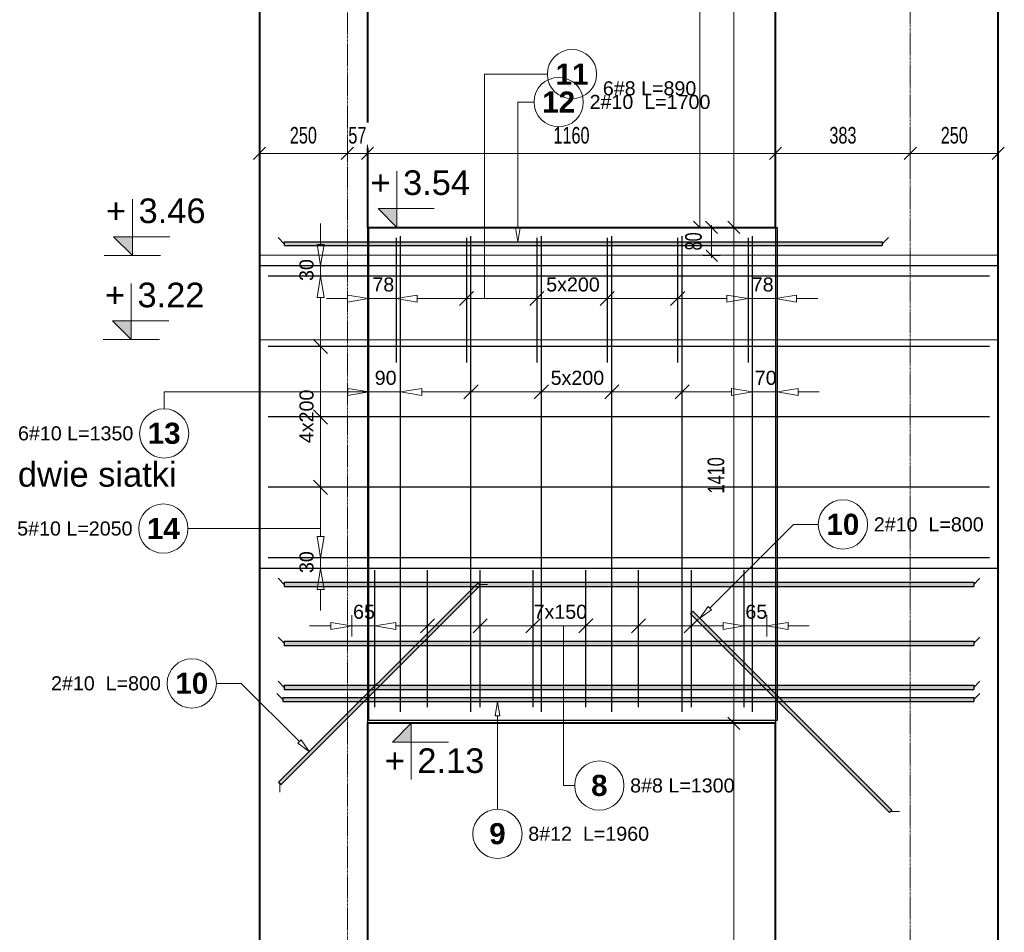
# Model space of a CAD drawing. Extents: x -1474 to 455485, y -109057 to 75879.
# Tile 5 of 22: x 409338 to 412136, y -89277 to -86683. Entities that reach past the tile are written whole.
import ezdxf
from ezdxf.enums import TextEntityAlignment as Align

# ---------------------------------------------------------------- set-up
doc = ezdxf.new("R2010")
doc.units = 0
doc.header["$LTSCALE"] = 10
doc.header["$MEASUREMENT"] = 0
doc.linetypes.add('HIDDEN', pattern=[0.375, 0.25, -0.125])
for name, color, linetype in [('AutoCAD_Structural_Detailing_rozkład powierzchniowy - pręty - dół', 7, 'Continuous'), ('RCAD_kształt pręta', 7, 'Continuous'), ('RCAD_opis kształtu pręta', 7, 'Continuous'), ('RCAD_opis rozkładu', 7, 'Continuous'), ('RCAD_rozkład pręta', 7, 'Continuous'), ('RCAD_symbole graficzne', 7, 'Continuous')]:
    doc.layers.add(name, color=color, linetype=linetype)
for name, color, linetype, lineweight in [('P-Linia1', 3, 'Continuous', 40), ('P-Opis', 1, 'Continuous', 18), ('P-Opis nadproża systemowe', 11, 'Continuous', 9), ('P-Wymiar', 254, 'Continuous', 9)]:
    doc.layers.add(name, color=color, linetype=linetype, lineweight=lineweight)
doc.layers.add('RCAD_kontur płyty', color=163, linetype='Continuous', plot=False)
doc.styles.add('_Fd Opis', font='arial.ttf')
doc.styles.add('ROMANS', font='arial.ttf', dxfattribs={"width": 0.7})
doc.styles.add('style1', font='arial.ttf')
doc.styles.add('style3', font='arialbd.ttf')
doc.dimstyles.new('A25', dxfattribs={"dimscale": 27, "dimtxt": 1.75, "dimasz": 0.05, "dimexe": 0, "dimexo": 0, "dimgap": 1, "dimtad": 1, "dimdec": 4, "dimrnd": 1, "dimdsep": 46, "dimtxsty": 'ROMANS', "dimblk": '[[[[[[[[', "dimcen": 2, "dimdle": 2, "dimse1": 1, "dimse2": 1, "dimclrd": 256, "dimclrt": 1, "dimadec": 0, "dimazin": 0, "dimtfac": 1, "dimtdec": 4, "dimtix": 1, "dimtmove": 2, "dimatfit": 3, "dimldrblk": '[[[[[[[[', "dimfxl": 0, "dimtvp": 0.6, "dimtolj": 1, "dimlwd": -1, "dimarcsym": 0})

# ---------------------------------------------------------------- blocks, each defined once
blk = doc.blocks.new('[[[[[[[[')
at = {"layer": 'P-Wymiar'}
for p, q in [((-12.7, -12.7), (12.7, 12.7)), ((0, 0), (-4.6, 0)), ((0, 18), (0, -18))]:
    blk.add_line(p, q, dxfattribs=at)
blk = doc.blocks.new('*D190')
at = {"layer": 'Defpoints', "color": 0, "transparency": 16777216}
for p in [(411277.2, -88682.9), (411368.1, -88682.9), (411277.2, -90872.9)]:
    blk.add_point(p, dxfattribs=at)
at = {"layer": 'P-Wymiar', "transparency": 16777216}
blk.add_line((411368.1, -90871.6), (411368.1, -88684.3), dxfattribs=at)
at = {"layer": 'P-Wymiar', "transparency": 16777216, "xscale": 1.35, "yscale": 1.35, "zscale": 1.35}
for p, rotation in [((411368.1, -88682.9), 90), ((411368.1, -90872.9), 270)]:
    blk.add_blockref('[[[[[[[[', p, dxfattribs=dict(at, rotation=rotation))
at = {"layer": 'P-Wymiar', "color": 1, "transparency": 16777216, "insert": (411317, -89777.9), "char_height": 47.25, "attachment_point": 5, "rotation": 90, "style": 'ROMANS', "bg_fill": 3, "box_fill_scale": 1.25, "bg_fill_color": 256, "bg_fill_true_color": 13158600, "bg_fill_transparency": 0}
blk.add_mtext('\\A1;2190', dxfattribs=at)
blk = doc.blocks.new('*D191')
at = {"layer": 'Defpoints', "color": 0, "transparency": 16777216}
for p in [(411368.1, -87272.9), (411368.1, -87272.9), (411277.2, -88682.9)]:
    blk.add_point(p, dxfattribs=at)
at = {"layer": 'P-Wymiar', "transparency": 16777216}
blk.add_line((411368.1, -88681.6), (411368.1, -87274.3), dxfattribs=at)
at = {"layer": 'P-Wymiar', "transparency": 16777216, "xscale": 1.35, "yscale": 1.35, "zscale": 1.35}
for p, rotation in [((411368.1, -87272.9), 90), ((411368.1, -88682.9), 270)]:
    blk.add_blockref('[[[[[[[[', p, dxfattribs=dict(at, rotation=rotation))
at = {"layer": 'P-Wymiar', "color": 1, "transparency": 16777216, "insert": (411317, -87977.9), "char_height": 47.25, "attachment_point": 5, "rotation": 90, "style": 'ROMANS', "bg_fill": 3, "box_fill_scale": 1.25, "bg_fill_color": 256, "bg_fill_true_color": 13158600, "bg_fill_transparency": 0}
blk.add_mtext('\\A1;1410', dxfattribs=at)
blk = doc.blocks.new('*D192')
at = {"layer": 'Defpoints', "color": 0, "transparency": 16777216}
for p in [(411368.1, -85082.9), (411368.1, -85082.9), (411368.1, -87272.9)]:
    blk.add_point(p, dxfattribs=at)
at = {"layer": 'P-Wymiar', "transparency": 16777216}
blk.add_line((411368.1, -87271.6), (411368.1, -85084.3), dxfattribs=at)
at = {"layer": 'P-Wymiar', "transparency": 16777216, "xscale": 1.35, "yscale": 1.35, "zscale": 1.35}
for p, rotation in [((411368.1, -85082.9), 90), ((411368.1, -87272.9), 270)]:
    blk.add_blockref('[[[[[[[[', p, dxfattribs=dict(at, rotation=rotation))
at = {"layer": 'P-Wymiar', "color": 1, "transparency": 16777216, "insert": (411317, -86177.9), "char_height": 47.25, "attachment_point": 5, "rotation": 90, "style": 'ROMANS', "bg_fill": 3, "box_fill_scale": 1.25, "bg_fill_color": 256, "bg_fill_true_color": 13158600, "bg_fill_transparency": 0}
blk.add_mtext('\\A1;2190', dxfattribs=at)
blk = doc.blocks.new('*D201')
at = {"layer": 'Defpoints', "color": 0, "transparency": 16777216}
for p in [(411270.7, -85082.9), (411270.7, -87272.9), (411270.7, -87272.9)]:
    blk.add_point(p, dxfattribs=at)
at = {"layer": 'P-Wymiar', "transparency": 16777216}
blk.add_line((411270.7, -85084.3), (411270.7, -87271.6), dxfattribs=at)
at = {"layer": 'P-Wymiar', "transparency": 16777216, "xscale": 1.35, "yscale": 1.35, "zscale": 1.35}
for p, rotation in [((411270.7, -85082.9), 90), ((411270.7, -87272.9), 270)]:
    blk.add_blockref('[[[[[[[[', p, dxfattribs=dict(at, rotation=rotation))
at = {"layer": 'P-Wymiar', "color": 1, "transparency": 16777216, "insert": (411219.5, -86177.9), "char_height": 47.25, "attachment_point": 5, "rotation": 90, "style": 'ROMANS', "bg_fill": 3, "box_fill_scale": 1.25, "bg_fill_color": 256, "bg_fill_true_color": 13158600, "bg_fill_transparency": 0}
blk.add_mtext('\\A1;2190', dxfattribs=at)
blk = doc.blocks.new('*D202')
at = {"layer": 'Defpoints', "color": 0, "transparency": 16777216}
blk.add_point((411304.3, -87352.9), dxfattribs=at)
at = {"layer": 'P-Wymiar', "transparency": 16777216}
for p, q in [((411304.3, -87271.6), (411304.3, -87270.2)), ((411304.3, -87272.9), (411304.3, -87352.9)), ((411304.3, -87354.3), (411304.3, -87355.6))]:
    blk.add_line(p, q, dxfattribs=at)
at = {"layer": 'P-Wymiar', "transparency": 16777216, "xscale": 1.35, "yscale": 1.35, "zscale": 1.35}
for p, rotation in [((411304.3, -87272.9), 270), ((411304.3, -87352.9), 90)]:
    blk.add_blockref('[[[[[[[[', p, dxfattribs=dict(at, rotation=rotation))
at = {"layer": 'P-Wymiar', "color": 1, "transparency": 16777216, "insert": (411253.2, -87312.9), "char_height": 47.25, "attachment_point": 5, "rotation": 90, "style": 'ROMANS', "bg_fill": 3, "box_fill_scale": 1.25, "bg_fill_color": 256, "bg_fill_true_color": 13158600, "bg_fill_transparency": 0}
blk.add_mtext('\\A1;80', dxfattribs=at)
at = {"layer": 'Defpoints', "color": 0, "transparency": 16777216}
for p in [(411280, -87272.9), (411223.8, -87352.9)]:
    blk.add_point(p, dxfattribs=at)
blk = doc.blocks.new('*D215')
at = {"layer": 'Defpoints', "color": 0, "transparency": 16777216}
blk.add_point((410326.2, -87062.5), dxfattribs=at)
at = {"layer": 'P-Wymiar', "transparency": 16777216}
for p, q in [((410267.9, -87062.5), (410266.5, -87062.5)), ((410269.2, -87062.5), (410326.2, -87062.5)), ((410327.6, -87062.5), (410328.9, -87062.5))]:
    blk.add_line(p, q, dxfattribs=at)
at = {"layer": 'P-Wymiar', "transparency": 16777216, "xscale": 1.35, "yscale": 1.35, "zscale": 1.35}
blk.add_blockref('[[[[[[[[', (410269.2, -87062.5), dxfattribs=at)
at = {"layer": 'P-Wymiar', "transparency": 16777216, "xscale": 1.35, "yscale": 1.35, "zscale": 1.35, "rotation": 180}
blk.add_blockref('[[[[[[[[', (410326.2, -87062.5), dxfattribs=at)
at = {"layer": 'P-Wymiar', "color": 1, "transparency": 16777216, "insert": (410297.7, -87011.5), "char_height": 47.25, "attachment_point": 5, "style": 'ROMANS', "bg_fill": 3, "box_fill_scale": 1.25, "bg_fill_color": 256, "bg_fill_true_color": 13158600, "bg_fill_transparency": 0}
blk.add_mtext('\\A1;57', dxfattribs=at)
at = {"layer": 'Defpoints', "color": 0, "transparency": 16777216}
for p in [(410269.2, -87006.2), (410326.2, -87006.2)]:
    blk.add_point(p, dxfattribs=at)
blk = doc.blocks.new('*D216')
at = {"layer": 'Defpoints', "color": 0, "transparency": 16777216}
for p in [(410326.2, -87006.2), (411486.2, -87062.5), (411486.2, -87062.5)]:
    blk.add_point(p, dxfattribs=at)
at = {"layer": 'P-Wymiar', "transparency": 16777216}
blk.add_line((410327.6, -87062.5), (411484.9, -87062.5), dxfattribs=at)
at = {"layer": 'P-Wymiar', "transparency": 16777216, "xscale": 1.35, "yscale": 1.35, "zscale": 1.35, "rotation": 180}
blk.add_blockref('[[[[[[[[', (410326.2, -87062.5), dxfattribs=at)
at = {"layer": 'P-Wymiar', "transparency": 16777216, "xscale": 1.35, "yscale": 1.35, "zscale": 1.35}
blk.add_blockref('[[[[[[[[', (411486.2, -87062.5), dxfattribs=at)
at = {"layer": 'P-Wymiar', "color": 1, "transparency": 16777216, "insert": (410906.2, -87011.4), "char_height": 47.25, "attachment_point": 5, "style": 'ROMANS', "bg_fill": 3, "box_fill_scale": 1.25, "bg_fill_color": 256, "bg_fill_true_color": 13158600, "bg_fill_transparency": 0}
blk.add_mtext('\\A1;1160', dxfattribs=at)
blk = doc.blocks.new('*D217')
at = {"layer": 'Defpoints', "color": 0, "transparency": 16777216}
for p in [(411486.2, -87062.5), (411869.3, -87062.5), (411869.3, -87062.5)]:
    blk.add_point(p, dxfattribs=at)
at = {"layer": 'P-Wymiar', "transparency": 16777216}
blk.add_line((411487.6, -87062.5), (411868, -87062.5), dxfattribs=at)
at = {"layer": 'P-Wymiar', "transparency": 16777216, "xscale": 1.35, "yscale": 1.35, "zscale": 1.35, "rotation": 180}
blk.add_blockref('[[[[[[[[', (411486.2, -87062.5), dxfattribs=at)
at = {"layer": 'P-Wymiar', "transparency": 16777216, "xscale": 1.35, "yscale": 1.35, "zscale": 1.35}
blk.add_blockref('[[[[[[[[', (411869.3, -87062.5), dxfattribs=at)
at = {"layer": 'P-Wymiar', "color": 1, "transparency": 16777216, "insert": (411677.8, -87011.4), "char_height": 47.25, "attachment_point": 5, "style": 'ROMANS', "bg_fill": 3, "box_fill_scale": 1.25, "bg_fill_color": 256, "bg_fill_true_color": 13158600, "bg_fill_transparency": 0}
blk.add_mtext('\\A1;383', dxfattribs=at)
blk = doc.blocks.new('*D218')
at = {"layer": 'Defpoints', "color": 0, "transparency": 16777216}
for p in [(411869.3, -87062.5), (412119.3, -87062.5), (412119.3, -87062.5)]:
    blk.add_point(p, dxfattribs=at)
at = {"layer": 'P-Wymiar', "transparency": 16777216}
blk.add_line((411870.7, -87062.5), (412118, -87062.5), dxfattribs=at)
at = {"layer": 'P-Wymiar', "transparency": 16777216, "xscale": 1.35, "yscale": 1.35, "zscale": 1.35, "rotation": 180}
blk.add_blockref('[[[[[[[[', (411869.3, -87062.5), dxfattribs=at)
at = {"layer": 'P-Wymiar', "transparency": 16777216, "xscale": 1.35, "yscale": 1.35, "zscale": 1.35}
blk.add_blockref('[[[[[[[[', (412119.3, -87062.5), dxfattribs=at)
at = {"layer": 'P-Wymiar', "color": 1, "transparency": 16777216, "insert": (411994.3, -87011.4), "char_height": 47.25, "attachment_point": 5, "style": 'ROMANS', "bg_fill": 3, "box_fill_scale": 1.25, "bg_fill_color": 256, "bg_fill_true_color": 13158600, "bg_fill_transparency": 0}
blk.add_mtext('\\A1;250', dxfattribs=at)
blk = doc.blocks.new('*D219')
at = {"layer": 'Defpoints', "color": 0, "transparency": 16777216}
for p in [(410019.2, -86866.3), (410269.2, -86866.3), (410269.2, -87062.5)]:
    blk.add_point(p, dxfattribs=at)
at = {"layer": 'P-Wymiar', "transparency": 16777216}
blk.add_line((410020.6, -87062.5), (410267.9, -87062.5), dxfattribs=at)
at = {"layer": 'P-Wymiar', "transparency": 16777216, "xscale": 1.35, "yscale": 1.35, "zscale": 1.35, "rotation": 180}
blk.add_blockref('[[[[[[[[', (410019.2, -87062.5), dxfattribs=at)
at = {"layer": 'P-Wymiar', "transparency": 16777216, "xscale": 1.35, "yscale": 1.35, "zscale": 1.35}
blk.add_blockref('[[[[[[[[', (410269.2, -87062.5), dxfattribs=at)
at = {"layer": 'P-Wymiar', "color": 1, "transparency": 16777216, "insert": (410144.2, -87011.4), "char_height": 47.25, "attachment_point": 5, "style": 'ROMANS', "bg_fill": 3, "box_fill_scale": 1.25, "bg_fill_color": 256, "bg_fill_true_color": 13158600, "bg_fill_transparency": 0}
blk.add_mtext('\\A1;250', dxfattribs=at)

msp = doc.modelspace()

# ---------------------------------------------------------------- hatches: boundary and pattern name
at = {"layer": 'RCAD_kształt pręta'}
msp.add_hatch(color=4, dxfattribs=at).paths.add_polyline_path([(410081.02787, -88857.24745), (410073.9568, -88850.17639), (410639.64223, -88284.49096), (410646.7133, -88291.56203)], flags=0)
at = {"layer": 'RCAD_symbole graficzne'}
for points in [[(410356.45609, -87219.59993), (410409.78942, -87272.93326), (410409.78942, -87219.59993)], [(409604.77019, -87299.59993), (409658.10352, -87352.93326), (409658.10352, -87299.59993)], [(409601.66679, -87538.84981), (409655.00013, -87592.18315), (409655.00013, -87538.84981)], [(410397.18099, -88736.2666), (410450.51432, -88682.93326), (410450.51432, -88736.2666)]]:
    msp.add_hatch(color=1, dxfattribs=at).paths.add_polyline_path(points, flags=0)

# ---------------------------------------------------------------- linework, layer by layer
for points in [[(410019.24875, -79542.93326), (410019.24875, -91012.93326)], [(412119.30414, -79542.93326), (412119.30414, -91012.93326)], [(410326.24885, -81482.93326), (410326.24885, -91012.93326)], [(411486.24885, -81482.93326), (411486.24885, -91012.93326)]]:
    msp.add_lwpolyline(points)
at = {"layer": 'AutoCAD_Structural_Detailing_rozkład powierzchniowy - pręty - dół', "color": 0, "lineweight": 30}
for p, q in [((410420.6308, -88650.25455), (410420.6308, -87298.37621)), ((410620.6308, -88650.25455), (410620.6308, -87298.37621)), ((410820.6308, -88650.25455), (410820.6308, -87298.37621)), ((411020.6308, -88650.25455), (411020.6308, -87298.37621)), ((411420.6308, -88650.25455), (411420.6308, -87298.37621))]:
    msp.add_line(p, q, dxfattribs=at)
at = {"layer": 'P-Linia1'}
msp.add_lwpolyline([(412119.30414, -91012.93326), (412119.30414, -79542.93326), (410019.24875, -79542.93326), (410019.24875, -91012.93326)], dxfattribs=at)
for points in [[(410326.24885, -87272.93326), (411486.24885, -87272.93326), (411486.24885, -85082.93326), (410326.24885, -85082.93326)], [(410326.24885, -90872.93326), (411486.24885, -90872.93326), (411486.24885, -88682.93326), (410326.24885, -88682.93326)]]:
    msp.add_lwpolyline(points, close=True, dxfattribs=at)
at = {"layer": 'RCAD_kontur płyty', "color": 0}
for p, q in [((410330.6308, -88675.25455), (410330.6308, -87273.37621)), ((411490.6308, -87273.37621), (411490.6308, -88675.25455)), ((410019.24875, -88242.32769), (410019.24875, -87381.64991)), ((412119.30414, -87381.64991), (412119.30414, -88242.32769))]:
    msp.add_line(p, q, dxfattribs=at)
at = {"layer": 'RCAD_kształt pręta', "color": 2, "lineweight": 5}
for p, q in [((410090.11119, -87319.54257), (410072.61119, -87302.04257)), ((411789.54997, -87319.54257), (411807.04997, -87302.04257)), ((410090.11119, -88287.98443), (410072.61119, -88270.48443)), ((410643.17776, -88288.02649), (410667.9265, -88288.02649)), ((412049.72718, -88287.98443), (412067.22718, -88270.48443)), ((411247.8487, -88367.66365), (411247.8487, -88342.91491)), ((410090.11119, -88455.26382), (410072.61119, -88437.76382)), ((412049.72718, -88455.26382), (412067.22718, -88437.76382)), ((410090.11119, -88580.84399), (410072.61119, -88563.34399)), ((412049.72718, -88580.84399), (412067.22718, -88563.34399)), ((410085.98992, -88615.2443), (410068.48992, -88597.7443)), ((412049.72718, -88615.2443), (412067.22718, -88597.7443)), ((410077.49234, -88853.71192), (410077.49234, -88878.46066)), ((411813.53412, -88933.34907), (411838.28286, -88933.34907))]:
    msp.add_line(p, q, dxfattribs=at)
at = {"layer": 'RCAD_kształt pręta', "color": 4}
for p, q in [((410090.11119, -87314.54257), (410090.11119, -87324.54257)), ((411789.54997, -87314.54257), (411789.54997, -87324.54257)), ((410073.9568, -88850.17639), (410639.64223, -88284.49096)), ((410081.02787, -88857.24745), (410646.7133, -88291.56203)), ((410090.11119, -88281.98443), (410090.11119, -88293.98443)), ((410639.64223, -88284.49096), (410646.7133, -88291.56203)), ((412049.72718, -88281.98443), (412049.72718, -88293.98443)), ((411244.31316, -88371.19918), (411251.38423, -88364.12811)), ((410090.11119, -88449.26382), (410090.11119, -88461.26382)), ((412049.72718, -88449.26382), (412049.72718, -88461.26382)), ((410090.11119, -88574.84399), (410090.11119, -88586.84399)), ((412049.72718, -88574.84399), (412049.72718, -88586.84399)), ((410085.98992, -88609.2443), (410085.98992, -88621.2443)), ((412049.72718, -88609.2443), (412049.72718, -88621.2443)), ((410073.9568, -88850.17639), (410081.02787, -88857.24745)), ((411809.99859, -88936.8846), (411817.06966, -88929.81354))]:
    msp.add_line(p, q, dxfattribs=at)
at = {"layer": 'RCAD_opis kształtu pręta', "color": 8, "lineweight": 0}
for p, q in [((410753.82275, -86916.63266), (410799.86656, -86916.63266)), ((410753.82275, -87314.54257), (410747.15608, -87274.54257)), ((410760.48942, -87274.54257), (410747.15608, -87274.54257)), ((410760.48942, -87274.54257), (410753.82275, -87314.54257)), ((411537.12687, -88117.54545), (411607.7193, -88117.54545)), ((409967.68168, -88569.44815), (409897.08926, -88569.44815)), ((409967.68168, -88569.44815), (410132.89909, -88734.66556)), ((410689.2257, -88661.2443), (410695.89237, -88621.2443)), ((410695.89237, -88621.2443), (410702.55903, -88661.2443)), ((410689.2257, -88661.2443), (410702.55903, -88661.2443)), ((410695.89237, -88911.3902), (410695.89237, -88661.2443)), ((410137.61314, -88729.95151), (410128.18505, -88739.3796)), ((410161.18336, -88762.94983), (410128.18505, -88739.3796)), ((410137.61314, -88729.95151), (410161.18336, -88762.94983)), ((410695.89237, -88911.3902), (410695.89237, -88927.03689))]:
    msp.add_line(p, q, dxfattribs=at)
for centre in [(411677.7193, -88117.54545), (409827.08926, -88569.44815), (410695.89237, -88997.03689)]:
    msp.add_circle(centre, 70, dxfattribs=at)
at = {"layer": 'RCAD_opis rozkładu', "color": 8, "lineweight": 0}
for p, q in [((410659.31441, -86837.27931), (410837.7325, -86837.27931)), ((410193.15582, -87261.64991), (410193.15582, -87321.64991)), ((410193.15582, -87381.64991), (410183.15582, -87321.64991)), ((410203.15582, -87321.64991), (410183.15582, -87321.64991)), ((410203.15582, -87321.64991), (410193.15582, -87381.64991)), ((410223.15582, -87381.64991), (410163.15582, -87381.64991)), ((410193.15582, -87411.9888), (410193.15582, -87381.64991)), ((410223.15582, -87411.9888), (410163.15582, -87411.9888)), ((410183.15582, -87471.9888), (410193.15582, -87411.9888)), ((410193.15582, -87411.9888), (410203.15582, -87471.9888)), ((410329.78942, -87445.35146), (410329.78942, -87505.35146)), ((410408.01912, -87505.35146), (410408.01912, -87445.35146)), ((411408.01912, -87505.35146), (411408.01912, -87445.35146)), ((411486.24885, -87445.35146), (411486.24885, -87505.35146)), ((410183.15582, -87471.9888), (410203.15582, -87471.9888)), ((410193.15582, -87611.9888), (410193.15582, -87471.9888)), ((410209.78942, -87475.35146), (410269.78942, -87475.35146)), ((410269.78942, -87465.35146), (410329.78942, -87475.35146)), ((410269.78942, -87465.35146), (410269.78942, -87485.35146)), ((410329.78942, -87475.35146), (410269.78942, -87485.35146)), ((410408.01912, -87475.35146), (410329.78942, -87475.35146)), ((410408.01912, -87475.35146), (410468.01912, -87465.35146)), ((410468.01912, -87485.35146), (410408.01912, -87475.35146)), ((410468.01912, -87485.35146), (410468.01912, -87465.35146)), ((410608.01912, -87475.35146), (410468.01912, -87475.35146)), ((410628.01912, -87455.35146), (410588.01912, -87495.35146)), ((410608.01912, -87495.35146), (410608.01912, -87455.35146)), ((410808.01912, -87475.35146), (410608.01912, -87475.35146)), ((410828.01912, -87455.35146), (410788.01912, -87495.35146)), ((410808.01912, -87495.35146), (410808.01912, -87455.35146)), ((410908.01912, -87475.35146), (410808.01912, -87475.35146)), ((410908.01912, -87475.35146), (411008.01912, -87475.35146)), ((410988.01912, -87495.35146), (411028.01912, -87455.35146)), ((411008.01912, -87495.35146), (411008.01912, -87455.35146)), ((411008.01912, -87475.35146), (411208.01912, -87475.35146)), ((411188.01912, -87495.35146), (411228.01912, -87455.35146)), ((411208.01912, -87495.35146), (411208.01912, -87455.35146)), ((411408.01912, -87475.35146), (411486.24885, -87475.35146)), ((411486.24885, -87475.35146), (411546.24885, -87465.35146)), ((411546.24885, -87485.35146), (411486.24885, -87475.35146)), ((411546.24885, -87485.35146), (411546.24885, -87465.35146)), ((411606.24885, -87475.35146), (411546.24885, -87475.35146)), ((410213.15582, -87631.9888), (410173.15582, -87591.9888)), ((410213.15582, -87611.9888), (410173.15582, -87611.9888)), ((410193.15582, -87711.9888), (410193.15582, -87611.9888)), ((410193.15582, -87711.9888), (410193.15582, -87811.9888)), ((410270.6308, -87730.81829), (410330.6308, -87740.81829)), ((410270.6308, -87730.81829), (410270.6308, -87750.81829)), ((410330.6308, -87710.81829), (410330.6308, -87770.81829)), ((410420.6308, -87770.81829), (410420.6308, -87710.81829)), ((410420.6308, -87740.81829), (410480.6308, -87730.81829)), ((410480.6308, -87750.81829), (410480.6308, -87730.81829)), ((410640.6308, -87720.81829), (410600.6308, -87760.81829)), ((410620.6308, -87760.81829), (410620.6308, -87720.81829)), ((410840.6308, -87720.81829), (410800.6308, -87760.81829)), ((410820.6308, -87760.81829), (410820.6308, -87720.81829)), ((411000.6308, -87760.81829), (411040.6308, -87720.81829)), ((411020.6308, -87760.81829), (411020.6308, -87720.81829)), ((411200.6308, -87760.81829), (411240.6308, -87720.81829)), ((411220.6308, -87760.81829), (411220.6308, -87720.81829)), ((411420.6308, -87770.81829), (411420.6308, -87710.81829)), ((411490.6308, -87710.81829), (411490.6308, -87770.81829)), ((411490.6308, -87740.81829), (411550.6308, -87730.81829)), ((411550.6308, -87750.81829), (411550.6308, -87730.81829)), ((409748.55405, -87740.81829), (410330.6308, -87740.81829)), ((409748.55405, -87740.81829), (409748.55405, -87788.76468)), ((410210.6308, -87740.81829), (410270.6308, -87740.81829)), ((410330.6308, -87740.81829), (410270.6308, -87750.81829)), ((410420.6308, -87740.81829), (410330.6308, -87740.81829)), ((410480.6308, -87750.81829), (410420.6308, -87740.81829)), ((410620.6308, -87740.81829), (410480.6308, -87740.81829)), ((410820.6308, -87740.81829), (410620.6308, -87740.81829)), ((410920.6308, -87740.81829), (410820.6308, -87740.81829)), ((410920.6308, -87740.81829), (411020.6308, -87740.81829)), ((411020.6308, -87740.81829), (411220.6308, -87740.81829)), ((411420.6308, -87740.81829), (411490.6308, -87740.81829)), ((411550.6308, -87750.81829), (411490.6308, -87740.81829)), ((411610.6308, -87740.81829), (411550.6308, -87740.81829)), ((410173.15582, -87791.9888), (410213.15582, -87831.9888)), ((410213.15582, -87811.9888), (410173.15582, -87811.9888)), ((410193.15582, -87811.9888), (410193.15582, -88011.9888)), ((410173.15582, -87991.9888), (410213.15582, -88031.9888)), ((410213.15582, -88011.9888), (410173.15582, -88011.9888)), ((410193.15582, -88011.9888), (410193.15582, -88151.9888)), ((410154.49407, -88129.33175), (409816.19796, -88129.33175)), ((410154.49407, -88129.33175), (410193.15582, -88129.33175)), ((410193.15582, -88211.9888), (410183.15582, -88151.9888)), ((410203.15582, -88151.9888), (410183.15582, -88151.9888)), ((410203.15582, -88151.9888), (410193.15582, -88211.9888)), ((410223.15582, -88211.9888), (410163.15582, -88211.9888)), ((410193.15582, -88211.9888), (410193.15582, -88242.32769)), ((410223.15582, -88242.32769), (410163.15582, -88242.32769)), ((410183.15582, -88302.32769), (410193.15582, -88242.32769)), ((410193.15582, -88242.32769), (410203.15582, -88302.32769)), ((410183.15582, -88302.32769), (410203.15582, -88302.32769)), ((410193.15582, -88362.32769), (410193.15582, -88302.32769)), ((410281.97638, -88435.84238), (410281.97638, -88375.84238)), ((410346.97638, -88435.84238), (410346.97638, -88375.84238)), ((411461.97638, -88435.84238), (411461.97638, -88375.84238)), ((410161.97638, -88405.84238), (410221.97638, -88405.84238)), ((410221.97638, -88395.84238), (410281.97638, -88405.84238)), ((410221.97638, -88395.84238), (410221.97638, -88415.84238)), ((410281.97638, -88405.84238), (410221.97638, -88415.84238)), ((410346.97638, -88405.84238), (410281.97638, -88405.84238)), ((410346.97638, -88405.84238), (410406.97638, -88395.84238)), ((410406.97638, -88415.84238), (410346.97638, -88405.84238)), ((410406.97638, -88415.84238), (410406.97638, -88395.84238)), ((410496.97638, -88405.84238), (410406.97638, -88405.84238)), ((410516.97638, -88385.84238), (410476.97638, -88425.84238)), ((410496.97638, -88425.84238), (410496.97638, -88385.84238)), ((410646.97638, -88405.84238), (410496.97638, -88405.84238)), ((410666.97638, -88385.84238), (410626.97638, -88425.84238)), ((410646.97638, -88425.84238), (410646.97638, -88385.84238)), ((410796.97638, -88405.84238), (410646.97638, -88405.84238)), ((410816.97638, -88385.84238), (410776.97638, -88425.84238)), ((410796.97638, -88425.84238), (410796.97638, -88385.84238)), ((410871.97638, -88405.84238), (410796.97638, -88405.84238)), ((410871.97638, -88405.84238), (410946.97638, -88405.84238)), ((410883.61792, -88859.81267), (410883.61792, -88405.84238)), ((410926.97638, -88425.84238), (410966.97638, -88385.84238)), ((410946.97638, -88425.84238), (410946.97638, -88385.84238)), ((410946.97638, -88405.84238), (411096.97638, -88405.84238)), ((411076.97638, -88425.84238), (411116.97638, -88385.84238)), ((411096.97638, -88425.84238), (411096.97638, -88385.84238)), ((411096.97638, -88405.84238), (411246.97638, -88405.84238)), ((411246.97638, -88425.84238), (411246.97638, -88385.84238)), ((411461.97638, -88405.84238), (411521.97638, -88395.84238)), ((411521.97638, -88415.84238), (411461.97638, -88405.84238)), ((411521.97638, -88415.84238), (411521.97638, -88395.84238)), ((411581.97638, -88405.84238), (411521.97638, -88405.84238)), ((410883.61792, -88859.81267), (410915.45397, -88859.81267))]:
    msp.add_line(p, q, dxfattribs=at)
for centre in [(410907.7325, -86837.27931), (409748.55405, -87858.76468), (409746.19796, -88129.33175), (410985.45397, -88859.81267)]:
    msp.add_circle(centre, 70, dxfattribs=at)
at = {"layer": 'RCAD_rozkład pręta', "color": 7, "linetype": 'ByBlock', "lineweight": 30}
for p, q in [((410408.01912, -87302.93326), (410408.01912, -87657.55046)), ((410608.01912, -87302.93326), (410608.01912, -87657.55046)), ((410808.01912, -87302.93326), (410808.01912, -87657.55046)), ((411008.01912, -87302.93326), (411008.01912, -87657.55046)), ((411408.01912, -87302.93326), (411408.01912, -87657.55046)), ((410346.97638, -88636.55615), (410346.97638, -88247.90755)), ((410496.97638, -88636.55615), (410496.97638, -88247.90755)), ((410646.97638, -88636.55615), (410646.97638, -88247.90755)), ((410796.97638, -88636.55615), (410796.97638, -88247.90755)), ((410946.97638, -88636.55615), (410946.97638, -88247.90755)), ((411096.97638, -88636.55615), (411096.97638, -88247.90755)), ((411246.97638, -88636.55615), (411246.97638, -88247.90755))]:
    msp.add_line(p, q, dxfattribs=at)
at = {"layer": 'RCAD_symbole graficzne', "color": 1, "lineweight": 0}
for p, q in [((410409.78942, -87272.93326), (410409.78942, -87112.93326)), ((409658.10352, -87352.93326), (409658.10352, -87192.93326)), ((410516.45609, -87219.59993), (410356.45609, -87219.59993)), ((410356.45609, -87219.59993), (410409.78942, -87272.93326)), ((410489.78942, -87272.93326), (410329.78942, -87272.93326)), ((409764.77019, -87299.59993), (409604.77019, -87299.59993)), ((409604.77019, -87299.59993), (409658.10352, -87352.93326)), ((409738.10352, -87352.93326), (409578.10352, -87352.93326)), ((409655.00013, -87592.18315), (409655.00013, -87432.18315)), ((409761.66679, -87538.84981), (409601.66679, -87538.84981)), ((409601.66679, -87538.84981), (409655.00013, -87592.18315)), ((409735.00013, -87592.18315), (409575.00013, -87592.18315)), ((410530.51432, -88682.93326), (410370.51432, -88682.93326)), ((410397.18099, -88736.2666), (410450.51432, -88682.93326)), ((410450.51432, -88682.93326), (410450.51432, -88842.93326)), ((410557.18099, -88736.2666), (410397.18099, -88736.2666))]:
    msp.add_line(p, q, dxfattribs=at)

# ---------------------------------------------------------------- texts
at = {"layer": 'P-Opis', "insert": (409332.88471, -87975.69554), "char_height": 70, "attachment_point": 4, "style": '_Fd Opis'}
msp.add_mtext('dwie siatki', dxfattribs=at)
at = {"layer": 'RCAD_opis kształtu pręta', "color": 1, "attachment_point": 5}
for s, insert, char_height, style in [('12', (410869.86656, -86916.63266), 60, 'style3'), ('10', (411677.7193, -88117.54545), 60, 'style3'), ('2#10  L=800', (411921.71657, -88117.54545), 40, 'style1'), ('2#10  L=800', (409583.09199, -88569.44815), 40, 'style1'), ('10', (409827.08926, -88569.44815), 60, 'style3'), ('9', (410695.89237, -88997.03689), 60, 'style3'), ('8#12  L=1960', (410955.11474, -88997.03689), 40, 'style1')]:
    msp.add_mtext(s, dxfattribs=dict(at, insert=insert, char_height=char_height, style=style))
at = {"layer": 'RCAD_opis rozkładu', "color": 1, "char_height": 60, "attachment_point": 5, "style": 'style3'}
for s, insert in [('11', (410907.7325, -86837.27931)), ('13', (409748.55405, -87858.76468)), ('14', (409746.19796, -88129.33175)), ('8', (410985.45397, -88859.81267))]:
    msp.add_mtext(s, dxfattribs=dict(at, insert=insert))
at = {"layer": 'RCAD_opis rozkładu', "color": 2, "char_height": 40, "attachment_point": 7, "rotation": 90, "style": 'style1'}
for s, insert in [('30', (410173.59238, -87425.38689)), ('4x200', (410173.57874, -87886.42263)), ('30', (410173.59238, -88255.72578))]:
    msp.add_mtext(s, dxfattribs=dict(at, insert=insert))
at = {"layer": 'RCAD_opis rozkładu', "color": 2, "char_height": 40, "style": 'style1'}
for s, insert, attachment_point in [('78', (410340.37767, -87455.77438), 7), ('5x200', (410834.3902, -87455.77438), 7), ('78', (411418.60738, -87455.77438), 7), ('90', (410347.04963, -87721.24121), 7), ('5x200', (410847.00188, -87721.24121), 7), ('70', (411427.21334, -87721.24121), 7), ('6#10 L=1350', (409497.01244, -87858.76468), 5), ('5#10 L=2050', (409494.76549, -88129.33175), 5), ('65', (410285.56779, -88386.2653), 7), ('7x150', (410798.51117, -88386.2653), 7)]:
    msp.add_mtext(s, dxfattribs=dict(at, insert=insert, attachment_point=attachment_point))
at = {"layer": 'RCAD_symbole graficzne', "color": 2, "style": 'style1'}
for s, p in [('3.54 ', (410427.5672, -87201.82215)), ('3.46 ', (409675.8813, -87281.82215)), ('3.22 ', (409672.77791, -87521.07203))]:
    msp.add_text(s, height=70, dxfattribs=at).set_placement(p, align=Align.BOTTOM_LEFT)
for p in [(410392.01165, -87201.82215), (409640.32574, -87281.82215), (409637.22235, -87521.07203)]:
    msp.add_text('+', height=70, dxfattribs=at).set_placement(p, align=Align.BOTTOM_RIGHT)
msp.add_text('+', height=70, dxfattribs=at).set_placement((410432.73654, -88754.04438), align=Align.TOP_RIGHT)
msp.add_text('2.13 ', height=70, dxfattribs=at).set_placement((410468.2921, -88754.04438), align=Align.TOP_LEFT)

# ---------------------------------------------------------------- next in the draw order: dimensions: what is measured, and where the dimension line sits
at = {"layer": 'P-Wymiar'}
dim = msp.add_linear_dim(base=(410326.24885, -87062.53627), p1=(410269.24875, -87006.17872), p2=(410326.24885, -87006.17872), dimstyle='A25', override={"dimfxl": 160, "dimfxlon": 1, "dimtfill": 1}, dxfattribs=at)
dim.commit()
dim.dimension.update_dxf_attribs({"geometry": '*D215', "text_midpoint": (410297.7488, -87011.50838)})
dim = msp.add_linear_dim(base=(411368.12551, -88682.93326), p1=(411277.16593, -90872.93326), p2=(411277.16593, -88682.93326), angle=90, dimstyle='A25', override={"dimfxl": 160, "dimfxlon": 1, "dimtfill": 1}, dxfattribs=at)
dim.commit()
dim.dimension.update_dxf_attribs({"geometry": '*D190', "text_midpoint": (411317.00094, -89777.93326)})

# ---------------------------------------------------------------- next in the draw order: texts
at = {"layer": 'RCAD_opis rozkładu', "color": 2, "insert": (411221.37484, -88859.81267), "char_height": 40, "attachment_point": 5, "style": 'style1'}
msp.add_mtext('8#8 L=1300', dxfattribs=at)

# ---------------------------------------------------------------- next in the draw order: dimensions: what is measured, and where the dimension line sits
at = {"layer": 'P-Wymiar'}
dim = msp.add_linear_dim(base=(410269.24875, -87062.53627), p1=(410019.24875, -86866.33358), p2=(410269.24875, -86866.33358), dimstyle='A25', override={"dimfxl": 160, "dimfxlon": 1, "dimtfill": 1}, dxfattribs=at)
dim.commit()
dim.dimension.update_dxf_attribs({"geometry": '*D219', "text_midpoint": (410144.24875, -87011.41169)})
dim = msp.add_linear_dim(base=(411368.12551, -87272.93326), p1=(411277.16593, -88682.93326), p2=(411368.12551, -87272.93326), angle=90, dimstyle='A25', override={"dimfxl": 160, "dimfxlon": 1, "dimtfill": 1}, dxfattribs=at)
dim.commit()
dim.dimension.update_dxf_attribs({"geometry": '*D191', "text_midpoint": (411317.00094, -87977.93326)})

# ---------------------------------------------------------------- next in the draw order: hatches: boundary and pattern name
at = {"layer": 'RCAD_kształt pręta'}
for points in [[(410090.11119, -88293.98443), (410090.11119, -88281.98443), (412049.72718, -88281.98443), (412049.72718, -88293.98443)], [(411817.06966, -88929.81354), (411809.99859, -88936.8846), (411244.31316, -88371.19918), (411251.38423, -88364.12811)], [(410090.11119, -88461.26382), (410090.11119, -88449.26382), (412049.72718, -88449.26382), (412049.72718, -88461.26382)], [(410090.11119, -88586.84399), (410090.11119, -88574.84399), (412049.72718, -88574.84399), (412049.72718, -88586.84399)], [(410085.98992, -88621.2443), (410085.98992, -88609.2443), (412049.72718, -88609.2443), (412049.72718, -88621.2443)]]:
    msp.add_hatch(color=4, dxfattribs=at).paths.add_polyline_path(points, flags=0)

# ---------------------------------------------------------------- next in the draw order: linework, layer by layer
at = {"layer": 'AutoCAD_Structural_Detailing_rozkład powierzchniowy - pręty - dół', "color": 0, "lineweight": 30}
for p, q in [((412094.30414, -87411.9888), (410044.24875, -87411.9888)), ((412094.30414, -87611.9888), (410044.24875, -87611.9888)), ((412094.30414, -87811.9888), (410044.24875, -87811.9888)), ((412094.30414, -88011.9888), (410044.24875, -88011.9888)), ((412094.30414, -88211.9888), (410044.24875, -88211.9888))]:
    msp.add_line(p, q, dxfattribs=at)
at = {"layer": 'P-Opis nadproża systemowe'}
msp.add_lwpolyline([(410019.24875, -87592.43926), (412119.30414, -87592.43926)], dxfattribs=at)
at = {"layer": 'RCAD_kontur płyty', "color": 0}
for p, q in [((412119.30414, -88242.32769), (410019.24875, -88242.32769)), ((411490.6308, -88675.25455), (410330.6308, -88675.25455))]:
    msp.add_line(p, q, dxfattribs=at)
at = {"layer": 'RCAD_kształt pręta', "color": 4}
for p, q in [((410090.11119, -88281.98443), (412049.72718, -88281.98443)), ((410090.11119, -88293.98443), (412049.72718, -88293.98443)), ((411809.99859, -88936.8846), (411244.31316, -88371.19918)), ((411817.06966, -88929.81354), (411251.38423, -88364.12811)), ((410090.11119, -88449.26382), (412049.72718, -88449.26382)), ((410090.11119, -88461.26382), (412049.72718, -88461.26382)), ((410090.11119, -88574.84399), (412049.72718, -88574.84399)), ((410090.11119, -88586.84399), (412049.72718, -88586.84399)), ((410085.98992, -88609.2443), (412049.72718, -88609.2443)), ((410085.98992, -88621.2443), (412049.72718, -88621.2443))]:
    msp.add_line(p, q, dxfattribs=at)
at = {"layer": 'RCAD_opis kształtu pręta', "color": 8, "lineweight": 0}
for p, q in [((411537.12687, -88117.54545), (411299.24849, -88355.42383)), ((411270.96422, -88383.7081), (411294.53445, -88350.70978)), ((411303.96254, -88360.13787), (411270.96422, -88383.7081)), ((411303.96254, -88360.13787), (411294.53445, -88350.70978))]:
    msp.add_line(p, q, dxfattribs=at)
at = {"layer": 'RCAD_opis rozkładu', "color": 8, "lineweight": 0}
for p, q in [((411208.01912, -87475.35146), (411348.01912, -87475.35146)), ((411348.01912, -87465.35146), (411408.01912, -87475.35146)), ((411348.01912, -87465.35146), (411348.01912, -87485.35146)), ((411408.01912, -87475.35146), (411348.01912, -87485.35146)), ((411360.6308, -87730.81829), (411420.6308, -87740.81829)), ((411360.6308, -87730.81829), (411360.6308, -87750.81829)), ((411220.6308, -87740.81829), (411360.6308, -87740.81829)), ((411420.6308, -87740.81829), (411360.6308, -87750.81829)), ((411396.97638, -88435.84238), (411396.97638, -88375.84238)), ((411226.97638, -88425.84238), (411266.97638, -88385.84238)), ((411246.97638, -88405.84238), (411336.97638, -88405.84238)), ((411336.97638, -88395.84238), (411396.97638, -88405.84238)), ((411336.97638, -88395.84238), (411336.97638, -88415.84238)), ((411396.97638, -88405.84238), (411336.97638, -88415.84238)), ((411396.97638, -88405.84238), (411461.97638, -88405.84238))]:
    msp.add_line(p, q, dxfattribs=at)
at = {"layer": 'RCAD_rozkład pręta', "color": 7, "linetype": 'ByBlock', "lineweight": 30}
msp.add_line((411396.97638, -88636.55615), (411396.97638, -88247.90755), dxfattribs=at)

# ---------------------------------------------------------------- next in the draw order: texts
at = {"layer": 'RCAD_opis rozkładu', "color": 2, "insert": (411400.56779, -88386.2653), "char_height": 40, "attachment_point": 7, "style": 'style1'}
msp.add_mtext('65', dxfattribs=at)

# ---------------------------------------------------------------- next in the draw order: dimensions: what is measured, and where the dimension line sits
at = {"layer": 'P-Wymiar'}
dim = msp.add_linear_dim(base=(411368.12551, -85082.93326), p1=(411368.12551, -87272.93326), p2=(411368.12551, -85082.93326), angle=90, dimstyle='A25', override={"dimfxl": 160, "dimfxlon": 1, "dimtfill": 1}, dxfattribs=at)
dim.commit()
dim.dimension.update_dxf_attribs({"geometry": '*D192', "text_midpoint": (411317.00094, -86177.93326)})

# ---------------------------------------------------------------- next in the draw order: dimensions: what is measured, and where the dimension line sits
dim = msp.add_linear_dim(base=(411270.65145, -87272.93326), p1=(411270.65145, -85082.93326), p2=(411270.65145, -87272.93326), angle=90, dimstyle='A25', override={"dimfxl": 160, "dimfxlon": 1, "dimtfill": 1}, dxfattribs=at)
dim.commit()
dim.dimension.update_dxf_attribs({"geometry": '*D201', "text_midpoint": (411219.52687, -86177.93326)})

# ---------------------------------------------------------------- next in the draw order: texts
at = {"layer": 'RCAD_opis kształtu pręta', "color": 1, "insert": (411129.40271, -86916.63266), "char_height": 40, "attachment_point": 5, "style": 'style1'}
msp.add_mtext('2#10  L=1700', dxfattribs=at)
at = {"layer": 'RCAD_opis rozkładu', "color": 2, "insert": (411128.19634, -86877.96144), "char_height": 40, "attachment_point": 5, "style": 'style1'}
msp.add_mtext('6#8 L=890', dxfattribs=at)

# ---------------------------------------------------------------- next in the draw order: dimensions: what is measured, and where the dimension line sits
at = {"layer": 'P-Wymiar'}
dim = msp.add_linear_dim(base=(411486.24885, -87062.53627), p1=(410326.24885, -87006.17872), p2=(411486.24885, -87062.53627), dimstyle='A25', override={"dimfxl": 160, "dimfxlon": 1, "dimtfill": 1}, dxfattribs=at)
dim.commit()
dim.dimension.update_dxf_attribs({"geometry": '*D216', "text_midpoint": (410906.24885, -87011.41169)})
dim = msp.add_linear_dim(base=(411304.28527, -87352.93326), p1=(411279.98527, -87272.93326), p2=(411223.75663, -87352.93326), angle=90, dimstyle='A25', override={"dimfxl": 160, "dimfxlon": 1, "dimtfill": 1}, dxfattribs=at)
dim.commit()
dim.dimension.update_dxf_attribs({"geometry": '*D202', "text_midpoint": (411253.1607, -87312.93326)})

# ---------------------------------------------------------------- next in the draw order: hatches: boundary and pattern name
at = {"layer": 'RCAD_kształt pręta'}
msp.add_hatch(color=4, dxfattribs=at).paths.add_polyline_path([(410090.11119, -87324.54257), (410090.11119, -87314.54257), (411789.54997, -87314.54257), (411789.54997, -87324.54257)], flags=0)

# ---------------------------------------------------------------- next in the draw order: linework, layer by layer
at = {"layer": 'AutoCAD_Structural_Detailing_rozkład powierzchniowy - pręty - dół', "color": 0, "lineweight": 30}
msp.add_line((411220.6308, -88650.25455), (411220.6308, -87298.37621), dxfattribs=at)
at = {"layer": 'P-Opis nadproża systemowe'}
msp.add_lwpolyline([(410019.24875, -87351.9767), (412119.30414, -87351.9767)], dxfattribs=at)
at = {"layer": 'RCAD_kontur płyty', "color": 0}
for p, q in [((410330.6308, -87273.37621), (411490.6308, -87273.37621)), ((410019.24875, -87381.64991), (412119.30414, -87381.64991))]:
    msp.add_line(p, q, dxfattribs=at)
at = {"layer": 'RCAD_kształt pręta', "color": 4}
for p, q in [((410090.11119, -87314.54257), (411789.54997, -87314.54257)), ((410090.11119, -87324.54257), (411789.54997, -87324.54257))]:
    msp.add_line(p, q, dxfattribs=at)
at = {"layer": 'RCAD_opis kształtu pręta', "color": 8, "lineweight": 0}
msp.add_line((410753.82275, -86916.63266), (410753.82275, -87274.54257), dxfattribs=at)
msp.add_circle((410869.86656, -86916.63266), 70, dxfattribs=at)
at = {"layer": 'RCAD_opis rozkładu', "color": 8, "lineweight": 0}
msp.add_line((410659.31441, -86837.27931), (410659.31441, -87475.35146), dxfattribs=at)
at = {"layer": 'RCAD_rozkład pręta', "color": 7, "linetype": 'ByBlock', "lineweight": 30}
msp.add_line((411208.01912, -87302.93326), (411208.01912, -87657.55046), dxfattribs=at)

# ---------------------------------------------------------------- next in the draw order: dimensions: what is measured, and where the dimension line sits
at = {"layer": 'P-Wymiar'}
dim = msp.add_linear_dim(base=(411869.30414, -87062.53627), p1=(411486.24885, -87062.53627), p2=(411869.30414, -87062.53627), dimstyle='A25', override={"dimfxl": 160, "dimfxlon": 1, "dimtfill": 1}, dxfattribs=at)
dim.commit()
dim.dimension.update_dxf_attribs({"geometry": '*D217', "text_midpoint": (411677.77649, -87011.39558)})

# ---------------------------------------------------------------- next in the draw order: dimensions: what is measured, and where the dimension line sits
dim = msp.add_linear_dim(base=(412119.30414, -87062.53627), p1=(411869.30414, -87062.53627), p2=(412119.30414, -87062.53627), dimstyle='A25', override={"dimfxl": 160, "dimfxlon": 1, "dimtfill": 1}, dxfattribs=at)
dim.commit()
dim.dimension.update_dxf_attribs({"geometry": '*D218', "text_midpoint": (411994.30414, -87011.41169)})

# ---------------------------------------------------------------- next in the draw order: linework, layer by layer
at = {"layer": 'P-Opis nadproża systemowe', "linetype": 'HIDDEN'}
msp.add_lwpolyline([(411869.30414, -91012.93326), (411869.30414, -79742.93326), (410269.24875, -79742.93326), (410269.24875, -91012.93326)], dxfattribs=at)

doc.saveas('drawing.dxf')
